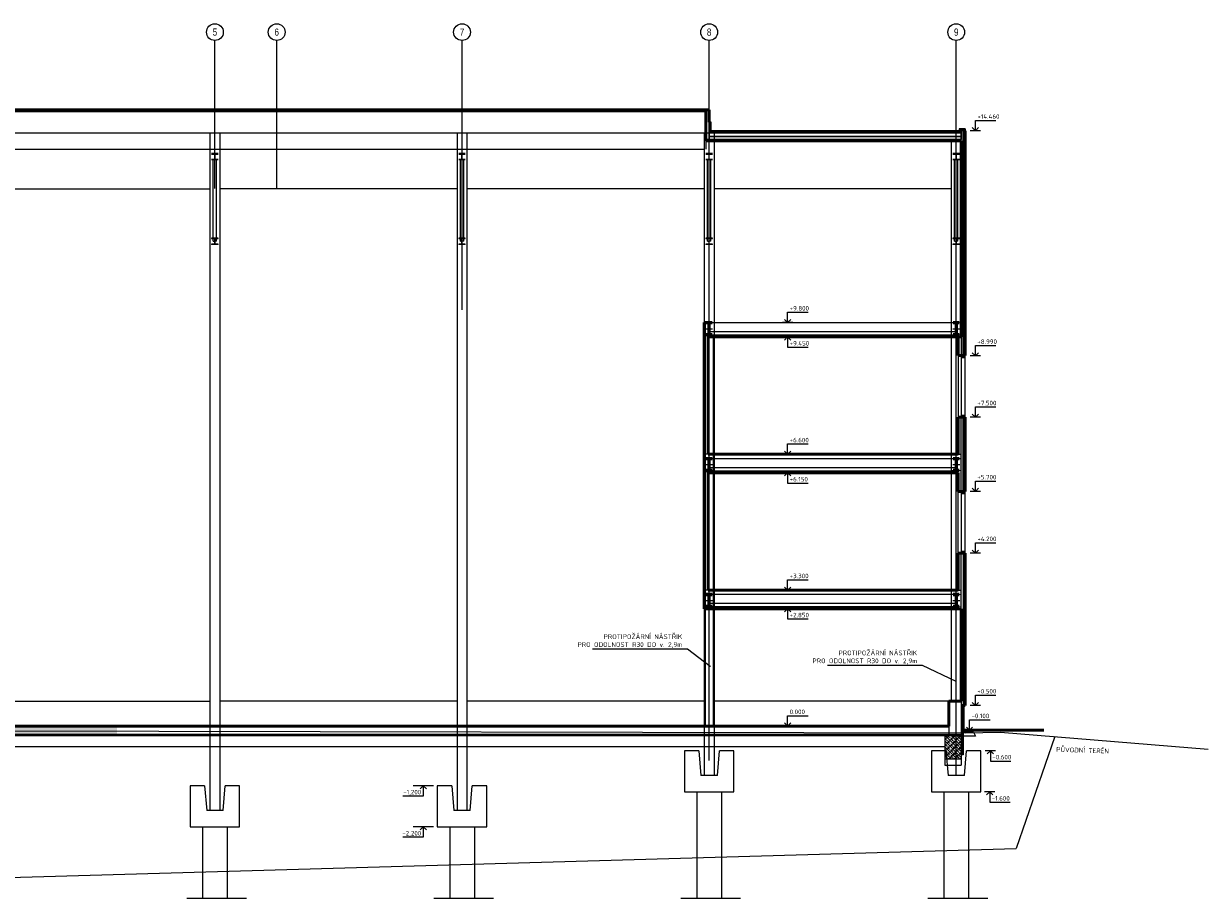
# Model space of a CAD drawing. Header units: millimetres. Extents: x -102634 to 407724, y -68883 to 155589.
# Tile 41 of 80: x 80801 to 109564, y 106976 to 128218. Entities that reach past the tile are written whole.
import ezdxf
from ezdxf.enums import TextEntityAlignment as Align
from ezdxf.lldxf.tags import DXFTag

# ---------------------------------------------------------------- set-up
doc = ezdxf.new("R2010")
doc.units = ezdxf.units.MM
doc.header["$LTSCALE"] = 20
doc.linetypes.add('IZOLACE_VODOTESNA_0.5', pattern=[30, 15, -15])
doc.linetypes.add('XKITLINE00', pattern=[0])
for name, color, linetype, lineweight in [('CKIZOLACE', 7, 'Continuous', 18), ('CKOKNA', 7, 'Continuous', 18), ('CKRASTR', 7, 'DASHDOT', 18), ('CKRASTR_POPIS', 9, 'Continuous', 25), ('CKSTENY_PODROVINOU', 7, 'Continuous', 25), ('CKSTENY_REZ', 7, 'Continuous', 50), ('CKTEXTY_MALE', 8, 'Continuous', 18), ('CSPROFILY_OSY', 9, 'DASHDOT', 18), ('CSPROFILY_REZY', 7, 'Continuous', 50), ('pohledy', 7, 'Continuous', 25), ('Položka', 2, 'Continuous', 0), ('srafy', 7, 'Continuous', 18)]:
    doc.layers.add(name, color=color, linetype=linetype, lineweight=lineweight)
doc.layers.add('CKKOTY_VYS', color=8, linetype='Continuous', lineweight=25, plot=False)
doc.styles.add('Arial', font='arial.ttf', dxfattribs={"width": 0.8})
doc.styles.get("Standard").update_dxf_attribs({"font": 'isocpeur.ttf'})
tags = doc.linetypes.add('DASHDOT', pattern=[25.4, 12.7, -6.35, 0, -6.35]).pattern_tags.tags
tags[10:11] = [DXFTag(74, 4), DXFTag(75, 0), DXFTag(340, '0'), DXFTag(46, 0.0), DXFTag(50, 0.0), DXFTag(44, 0.0), DXFTag(45, 0.0)]
tags[8:9] = [DXFTag(74, 4), DXFTag(75, 0), DXFTag(340, '0'), DXFTag(46, 0.0), DXFTag(50, 0.0), DXFTag(44, 0.0), DXFTag(45, 0.0)]
tags[6:7] = [DXFTag(74, 4), DXFTag(75, 0), DXFTag(340, '0'), DXFTag(46, 0.0), DXFTag(50, 0.0), DXFTag(44, 0.0), DXFTag(45, 0.0)]
tags[4:5] = [DXFTag(74, 4), DXFTag(75, 0), DXFTag(340, '0'), DXFTag(46, 0.0), DXFTag(50, 0.0), DXFTag(44, 0.0), DXFTag(45, 0.0)]
tags = doc.linetypes.add('DASHED', pattern=[19.05, 12.7, -6.35]).pattern_tags.tags
tags[6:7] = [DXFTag(74, 4), DXFTag(75, 0), DXFTag(340, '0'), DXFTag(46, 0.0), DXFTag(50, 0.0), DXFTag(44, 0.0), DXFTag(45, 0.0)]
tags[4:5] = [DXFTag(74, 4), DXFTag(75, 0), DXFTag(340, '0'), DXFTag(46, 0.0), DXFTag(50, 0.0), DXFTag(44, 0.0), DXFTag(45, 0.0)]
doc.linetypes.add('IZOLACE_POLYSTYREN_PENOVY', pattern='A,0.001,[228,CADKON.SHX,S=0.1,R=0,X=0,Y=0],-2', length=2.001)
doc.linetypes.add('IZOLACE_PROTIOTRESOVA', pattern='A,0.001,[219,CADKON.SHX,S=1,R=0,X=0,Y=0],-1,[219,CADKON.SHX,S=1,R=180,X=1,Y=0],-1', length=2.001)
doc.linetypes.add('IZOLACE_TEPELNA_U_0.5', pattern='A,0.001,[221,CADKON.SHX,S=1,R=0,X=0,Y=0],-2,[221,CADKON.SHX,S=1,R=180,X=2,Y=0],-2', length=4.001)
tags = doc.linetypes.add('PRERUSENI', pattern='A,60,[100,CADKON.SHX,S=2.5,R=0,X=0,Y=0],-10', length=70).pattern_tags.tags
tags[12:13] = [DXFTag(74, 4), DXFTag(75, 0), DXFTag(340, '0'), DXFTag(46, 0.0), DXFTag(50, 0.0), DXFTag(44, 0.0), DXFTag(45, 0.0)]
doc.dimstyles.new('CADKON$7', dxfattribs={"dimscale": 100, "dimtxt": 2.5, "dimasz": 2.5, "dimexe": 1.8, "dimexo": 5, "dimgap": 0.6, "dimtad": 1, "dimrnd": 1, "dimtxsty": 'Standard', "dimblk1": 'OBLIQUE', "dimblk2": 'OBLIQUE', "dimsah": 1, "dimcen": 2.5, "dimadec": 1, "dimazin": 2, "dimtfac": 1, "dimtdec": 4, "dimtix": 1, "dimtmove": 0, "dimatfit": 3, "dimldrblk": 'DOTSMALL', "dimfxl": 5, "dimfxlon": 1, "dimtfill": 1, "dimtolj": 1, "dimarcsym": 0})

# ---------------------------------------------------------------- blocks, each defined once
blk = doc.blocks.new('_OBLIQUE')
at = {"color": 0, "linetype": 'ByBlock', "transparency": 33554687}
blk.add_line((-0.5, -0.5), (0.5, 0.5), dxfattribs=at)
blk = doc.blocks.new('vazník řez')
at = {"layer": 'Položka', "linetype": 'XKITLINE00', "lineweight": 0}
for p, q in [((-0.8, 138.01), (0.8, 138.01)), ((-0.18, 137.92), (-0.8, 137.92)), ((-0.8, 136.57), (-0.18, 136.57)), ((-0.8, 136.48), (0.8, 136.48)), ((-0.4, 117.5), (-0.4, 136.48)), ((-0.18, 136.57), (-0.12, 136.58)), ((-0.03, 137.76), (-0.04, 137.82)), ((-0.04, 136.66), (-0.03, 136.72)), ((-0.03, 136.72), (-0.03, 137.76)), ((0.04, 137.82), (0.03, 137.76)), ((0.03, 136.72), (0.03, 137.76)), ((0.03, 136.72), (0.04, 136.66)), ((0.12, 136.58), (0.18, 136.57)), ((0.8, 137.92), (0.18, 137.92)), ((0.18, 136.57), (0.8, 136.57)), ((0.4, 117.5), (0.4, 136.48)), ((-0.8, 117.5), (0.8, 117.5)), ((-0.8, 117.41), (-0.8, 117.5)), ((-0.18, 117.41), (-0.8, 117.41)), ((-0.8, 116.07), (-0.18, 116.07)), ((-0.8, 115.98), (-0.8, 116.07)), ((-0.8, 115.98), (0.8, 115.98)), ((-0.4, 116.74), (-0.4, 117.41)), ((-0.4, 116.74), (-0.03, 116.74)), ((-0.4, 116.74), (-0.4, 116.74)), ((-0.12, 117.4), (-0.18, 117.41)), ((-0.18, 116.07), (-0.12, 116.08)), ((-0.03, 117.26), (-0.04, 117.32)), ((-0.04, 116.16), (-0.03, 116.22)), ((-0.03, 116.22), (-0.03, 117.26)), ((0.04, 117.32), (0.03, 117.26)), ((0.03, 116.22), (0.03, 117.26)), ((0.4, 116.74), (0.03, 116.74)), ((0.03, 116.22), (0.04, 116.16)), ((0.18, 117.41), (0.12, 117.4)), ((0.12, 116.08), (0.18, 116.07)), ((0.8, 117.41), (0.18, 117.41)), ((0.18, 116.07), (0.8, 116.07)), ((0.4, 116.74), (0.4, 117.41)), ((0.8, 117.5), (0.8, 117.41)), ((0.8, 116.07), (0.8, 115.98))]:
    blk.add_line(p, q, dxfattribs=at)
for centre, start, end in [((-0.18, 137.77), 22.3577, 67.3572), ((-0.18, 136.72), 292.6428, 337.6423), ((0.18, 137.77), 112.6428, 157.6423), ((0.18, 136.72), 202.3577, 247.3572), ((-0.18, 117.26), 22.5, 67.5), ((-0.18, 116.22), 292.5, 337.5), ((0.18, 117.26), 112.5, 157.5), ((0.18, 116.22), 202.5, 247.5)]:
    blk.add_arc(centre, 0.15, start, end, dxfattribs=at)
blk = doc.blocks.new('CK_S_EXT_IPEIPE300')
for p, q in [((-75, 150), (75, 150)), ((-75, 150), (-75, 139.3)), ((-75, 139.3), (-18.55, 139.3)), ((-3.55, -124.3), (-3.55, 124.3)), ((3.55, -124.3), (3.55, 124.3)), ((75, 139.3), (18.55, 139.3)), ((75, 150), (75, 139.3)), ((-75, -150), (-75, -139.3)), ((-75, -139.3), (-18.55, -139.3)), ((-75, -150), (75, -150)), ((75, -139.3), (18.55, -139.3)), ((75, -150), (75, -139.3))]:
    blk.add_line(p, q)
for centre, start, end in [((-18.55, 124.3), 0, 90), ((18.55, 124.3), 90, 180), ((-18.55, -124.3), 270, 0), ((18.55, -124.3), 180, 270)]:
    blk.add_arc(centre, 15, start, end)
blk = doc.blocks.new('*U784')
at = {"color": 0, "linetype": 'ByBlock', "lineweight": -2}
blk.add_lwpolyline([(-1.5, -1.5), (0, 0), (1.5, -1.5), (0, 0), (0, -5), (10, -5)], dxfattribs=at)
blk = doc.blocks.new('*U785')
at = {"color": 0, "linetype": 'ByBlock', "lineweight": -2}
blk.add_lwpolyline([(-1.5, -1.5), (0, 0), (1.5, -1.5), (0, 0), (0, -5), (10, -5)], dxfattribs=at)
blk = doc.blocks.new('*U866')
at = {"color": 0, "linetype": 'ByBlock', "lineweight": -2}
blk.add_lwpolyline([(-1.5, 1.5), (0, 0), (1.5, 1.5), (0, 0), (0, 5), (10, 5)], dxfattribs=at)
blk = doc.blocks.new('*U867')
at = {"color": 0, "linetype": 'ByBlock', "lineweight": -2}
blk.add_lwpolyline([(-1.5, 1.5), (0, 0), (1.5, 1.5), (0, 0), (0, 5), (10, 5)], dxfattribs=at)
blk = doc.blocks.new('*U868')
at = {"color": 0, "linetype": 'ByBlock', "lineweight": -2}
blk.add_lwpolyline([(-1.5, 1.5), (0, 0), (1.5, 1.5), (0, 0), (0, 5), (10, 5)], dxfattribs=at)
blk = doc.blocks.new('*U869')
at = {"color": 0, "linetype": 'ByBlock', "lineweight": -2}
blk.add_lwpolyline([(-1.5, 1.5), (0, 0), (1.5, 1.5), (0, 0), (0, 5), (10, 5)], dxfattribs=at)
blk = doc.blocks.new('*U870')
at = {"color": 0, "linetype": 'ByBlock', "lineweight": -2}
blk.add_lwpolyline([(-1.5, -1.5), (0, 0), (1.5, -1.5), (0, 0), (0, -5), (10, -5)], dxfattribs=at)
blk = doc.blocks.new('*U871')
at = {"color": 0, "linetype": 'ByBlock', "lineweight": -2}
blk.add_lwpolyline([(-1.5, -1.5), (0, 0), (1.5, -1.5), (0, 0), (0, -5), (10, -5)], dxfattribs=at)
blk = doc.blocks.new('*U872')
at = {"color": 0, "linetype": 'ByBlock', "lineweight": -2}
blk.add_lwpolyline([(-1.5, -1.5), (0, 0), (1.5, -1.5), (0, 0), (0, -5), (10, -5)], dxfattribs=at)
blk = doc.blocks.new('*U873')
at = {"color": 0, "linetype": 'ByBlock', "lineweight": -2}
blk.add_lwpolyline([(-1.5, 1.5), (0, 0), (1.5, 1.5), (0, 0), (0, 5), (10, 5)], dxfattribs=at)
blk = doc.blocks.new('*U874')
at = {"color": 0, "linetype": 'ByBlock', "lineweight": -2}
blk.add_lwpolyline([(-1.5, 1.5), (0, 0), (1.5, 1.5), (0, 0), (0, 5), (10, 5)], dxfattribs=at)
blk = doc.blocks.new('*U875')
at = {"color": 0, "linetype": 'ByBlock', "lineweight": -2}
blk.add_lwpolyline([(-1.5, 1.5), (0, 0), (1.5, 1.5), (0, 0), (0, 5), (10, 5)], dxfattribs=at)
blk = doc.blocks.new('*U876')
at = {"color": 0, "linetype": 'ByBlock', "lineweight": -2}
blk.add_lwpolyline([(-1.5, 1.5), (0, 0), (1.5, 1.5), (0, 0), (0, 5), (10, 5)], dxfattribs=at)
blk = doc.blocks.new('*U877')
at = {"color": 0, "linetype": 'ByBlock', "lineweight": -2}
blk.add_lwpolyline([(-1.5, 1.5), (0, 0), (1.5, 1.5), (0, 0), (0, 5), (10, 5)], dxfattribs=at)
blk = doc.blocks.new('*U878')
at = {"color": 0, "linetype": 'ByBlock', "lineweight": -2}
blk.add_lwpolyline([(-1.5, 1.5), (0, 0), (1.5, 1.5), (0, 0), (0, 5), (10, 5)], dxfattribs=at)
blk = doc.blocks.new('*U879')
at = {"color": 0, "linetype": 'ByBlock', "lineweight": -2}
blk.add_lwpolyline([(-1.5, -1.5), (0, 0), (1.5, -1.5), (0, 0), (0, -5), (10, -5)], dxfattribs=at)
blk = doc.blocks.new('*U880')
at = {"color": 0, "linetype": 'ByBlock', "lineweight": -2}
blk.add_lwpolyline([(-1.5, -1.5), (0, 0), (1.5, -1.5), (0, 0), (0, -5), (10, -5)], dxfattribs=at)
blk = doc.blocks.new('*U881')
at = {"color": 0, "linetype": 'ByBlock', "lineweight": -2}
blk.add_lwpolyline([(-1.5, 1.5), (0, 0), (1.5, 1.5), (0, 0), (0, 5), (10, 5)], dxfattribs=at)

msp = doc.modelspace()

# ---------------------------------------------------------------- hatches: boundary and pattern name
at = {"layer": 'srafy'}
h = msp.add_hatch(dxfattribs=at)
h.set_pattern_fill('BETON-ZELEZOBETON', color=256, scale=25, style=0)
h.set_pattern_definition([(45, (0, 0), (-88.38835, 88.38835), []), (45, (35.36, 0), (-88.38835, 88.38835), []), (45, (106.07, 0), (-53.03301, 123.74369), [50, -25, 0, -25])])
h.paths.add_polyline_path([(61624, 111160), (61444, 111160), (61324, 111160), (61224, 111160), (61224, 110960), (71424, 110960), (71424, 111100), (73444, 111068), (73444, 111160), (73324, 111160), (69185, 111160), (67564, 111160), (67324, 111160)])
h.paths.add_polyline_path([(73444, 111068), (71424, 111100), (71424, 110960), (73444, 110960)])
h.paths.add_polyline_path([(73924, 111060), (79444, 111042), (79444, 111160), (79324, 111160), (73564, 111160), (73444, 111160), (73444, 111068)])
h.paths.add_polyline_path([(73924, 111060), (73444, 111068), (73444, 110960), (79444, 110960), (79444, 111042)])
h.paths.add_polyline_path([(79444, 111042), (79444, 110960), (83065, 110960), (83065, 111030)])
h.paths.add_polyline_path([(79564, 111160), (79444, 111160), (79444, 111042), (83065, 111030), (83065, 111060), (83065, 111160)])
h = msp.add_hatch(dxfattribs=at)
h.set_pattern_fill('BETON-PERLITBETON', color=256, scale=25, angle=180, style=0)
h.set_pattern_definition([(135, (164888.77, 0), (70.71068, 70.71068), []), (135, (164818.06, 0), (70.71068, 70.71068), [25, -75]), (45, (164765.03, 17.68), (70.71068, -70.71068), [50, -50]), (180, (164800.386, 53.03), (-70.710678, 70.710678), [35.35534, -106.06602]), (90, (164765.03, 17.68), (70.710678, 70.710678), [35.35534, -106.06602])])
h.paths.add_polyline_path([(103564, 110910), (103564, 110360), (103164, 110360), (103164, 110910)])

# ---------------------------------------------------------------- linework, layer by layer
at = {"layer": 'CKIZOLACE'}
for p, q in [((97444, 125568), (103564, 125568)), ((97444, 125568), (97444, 125408)), ((103564, 125568), (103564, 125408)), ((103664, 120160), (103664, 125618)), ((103664, 116860), (103664, 118660)), ((103664, 115360), (103664, 111660)), ((103614, 110460), (103614, 111660)), ((53024, 110930), (103564, 110930)), ((103564, 110930), (103564, 110960))]:
    msp.add_line(p, q, dxfattribs=at)
at = {"layer": 'CKIZOLACE', "linetype": 'IZOLACE_VODOTESNA_0.5'}
for points in [[(103664, 125643, 50, 50, 0), (103539, 125643, 50, 50, 0), (103539, 125593, 50, 50, 0), (97469, 125593, 50, 50, 0), (97469, 125823, 0, 0, 0)], [(53024, 110945, 30, 30, 0), (103564, 110945, 0, 0, 0)]]:
    msp.add_lwpolyline(points, format="xyseb", dxfattribs=at)
at = {"layer": 'CKIZOLACE', "linetype": 'IZOLACE_TEPELNA_U_0.5', "ltscale": 2}
msp.add_lwpolyline([(97444, 125488), (103564, 125488)], dxfattribs=at)
at = {"layer": 'CKIZOLACE', "linetype": 'IZOLACE_POLYSTYREN_PENOVY', "ltscale": 5}
for points in [[(103614, 120160), (103614, 125618)], [(103614, 116860), (103614, 118660)], [(103614, 115360), (103614, 111660)]]:
    msp.add_lwpolyline(points, dxfattribs=at)
at = {"layer": 'CKIZOLACE', "linetype": 'IZOLACE_PROTIOTRESOVA', "ltscale": 2.5}
msp.add_lwpolyline([(103589, 110460), (103589, 111660)], dxfattribs=at)
at = {"layer": 'CKKOTY_VYS'}
for p, q in [((104033, 125618), (103783, 125618)), ((99475, 120960), (99225, 120960)), ((99475, 120610), (99225, 120610)), ((104033, 120150), (103783, 120150)), ((104033, 118660), (103783, 118660)), ((99475, 117760), (99225, 117760)), ((99475, 117310), (99225, 117310)), ((104033, 116860), (103783, 116860)), ((104033, 115360), (103783, 115360)), ((99475, 114460), (99225, 114460)), ((99475, 114010), (99225, 114010)), ((104033, 111660), (103783, 111660)), ((99475, 111160), (99225, 111160)), ((103889, 111060), (103639, 111060)), ((104397, 110560), (104147, 110560)), ((90754, 109710), (90254, 109710)), ((104382, 109560), (104132, 109560)), ((90754, 108710), (90254, 108710))]:
    msp.add_line(p, q, dxfattribs=at)
at = {"layer": 'CKOKNA'}
for p, q in [((103564, 120160), (103564, 118660)), ((103564, 120110), (103664, 120110)), ((103664, 118660), (103664, 120160)), ((103564, 118710), (103664, 118710)), ((103564, 116860), (103564, 115360)), ((103564, 116810), (103664, 116810)), ((103664, 115360), (103664, 116860)), ((103564, 115410), (103664, 115410))]:
    msp.add_line(p, q, dxfattribs=at)
at = {"layer": 'CKRASTR'}
for p, q in [((85444, 124219), (85444, 127810)), ((86944, 124219), (86944, 127810)), ((91444, 121267), (91444, 127810)), ((97444, 110320), (97444, 127810)), ((103444, 109953), (103444, 127810))]:
    msp.add_line(p, q, dxfattribs=at)
at = {"layer": 'CKRASTR_POPIS'}
for centre in [(85444, 128014), (86944, 128014), (91444, 128014), (97444, 128014), (103444, 128014)]:
    msp.add_circle(centre, 204, dxfattribs=at)
at = {"layer": 'CKSTENY_PODROVINOU'}
for p, q in [((97494, 125823), (97444, 125823)), ((97444, 125823), (97444, 125568)), ((97444, 125568), (97444, 125823)), ((97494, 125618), (97494, 125823)), ((103564, 125568), (97444, 125568)), ((103514, 125618), (97494, 125618)), ((103664, 125668), (103514, 125668)), ((103514, 125668), (103514, 125618)), ((103664, 125618), (103564, 125618)), ((103564, 125618), (103564, 125568)), ((103664, 125668), (103664, 125618)), ((83065, 110930), (83065, 110960))]:
    msp.add_line(p, q, dxfattribs=at)
at = {"layer": 'CKSTENY_REZ'}
for p, q in [((97444, 126125), (67444, 126125)), ((97364, 126105), (67524, 126105)), ((97364, 126125), (97364, 125373)), ((97444, 126125), (97444, 125823)), ((103664, 120160), (103664, 125618)), ((103564, 125373), (97364, 125373)), ((103564, 120610), (103564, 125373)), ((97324, 120960), (97324, 114010)), ((97369, 120960), (97324, 120960)), ((97424, 120660), (97424, 117760)), ((97424, 120610), (103564, 120610)), ((103489, 120160), (103489, 120610)), ((103564, 120160), (103489, 120160)), ((103564, 120160), (103664, 120160)), ((103489, 118660), (103664, 118660)), ((103489, 117760), (103489, 118660)), ((103664, 116860), (103664, 118660)), ((97424, 117760), (103489, 117760)), ((97424, 117360), (97424, 114460)), ((97424, 117310), (103489, 117310)), ((103489, 116860), (103489, 117310)), ((103489, 116860), (103564, 116860)), ((103564, 116860), (103664, 116860)), ((103564, 115360), (103489, 115360)), ((103489, 115360), (103489, 114460)), ((103564, 115360), (103664, 115360)), ((103664, 111660), (103664, 115360)), ((97424, 114460), (103489, 114460)), ((97324, 114010), (103564, 114010)), ((103564, 111760), (103564, 114010)), ((103264, 111760), (103264, 111160)), ((103564, 111760), (103264, 111760)), ((103564, 111660), (103664, 111660)), ((103614, 111660), (103614, 111060)), ((61224, 111160), (103264, 111160)), ((103614, 111060), (103814, 111060)), ((103764, 111060), (105569, 111060))]:
    msp.add_line(p, q, dxfattribs=at)
at = {"layer": 'CSPROFILY_OSY'}
for p, q in [((97359, 120810), (97529, 120810)), ((97444, 120650), (97444, 120970)), ((103359, 120810), (103529, 120810)), ((103444, 120650), (103444, 120970)), ((97444, 117350), (97444, 117670)), ((103444, 117350), (103444, 117670)), ((97359, 117510), (97529, 117510)), ((103359, 117510), (103529, 117510)), ((97359, 114210), (97529, 114210)), ((97444, 114050), (97444, 114370)), ((103359, 114210), (103529, 114210)), ((103444, 114050), (103444, 114370))]:
    msp.add_line(p, q, dxfattribs=at)
at = {"layer": 'Defpoints'}
for p in [(105839, 110905), (74378, 107301)]:
    msp.add_line(p, (104895, 108189), dxfattribs=at)
at = {"layer": 'pohledy'}
for p, q in [((67524, 125569), (97444, 125569)), ((85324, 125569), (85324, 111160)), ((85564, 125569), (85564, 111160)), ((91324, 125569), (91324, 111160)), ((91564, 125569), (91564, 111160)), ((97324, 125569), (97324, 111160)), ((97444, 125568), (97444, 125408)), ((103564, 125468), (97444, 125468)), ((97564, 125569), (97564, 111160)), ((103564, 125373), (103564, 125568)), ((67524, 125172), (97324, 125172)), ((103564, 125408), (97364, 125408)), ((97364, 125373), (97364, 125172)), ((103324, 125373), (103324, 111760)), ((79564, 124207), (85324, 124207)), ((91324, 124207), (85564, 124207)), ((97324, 124207), (91564, 124207)), ((103324, 124207), (97564, 124207)), ((97349, 120960), (97349, 111160)), ((97448, 120960), (103369, 120960)), ((97349, 120660), (103441, 120660)), ((97448, 120740), (103441, 120740)), ((97539, 120660), (97539, 111160)), ((103489, 120610), (103564, 120610)), ((103564, 120610), (103564, 120160)), ((103489, 120160), (103489, 118660)), ((103564, 116860), (103564, 118660)), ((97424, 117760), (97349, 117760)), ((97349, 117660), (103564, 117660)), ((103489, 117760), (103564, 117760)), ((97349, 117360), (103441, 117360)), ((97448, 117440), (103441, 117440)), ((103489, 115360), (103489, 116860)), ((103564, 114010), (103564, 115360)), ((97424, 114460), (97349, 114460)), ((97349, 114360), (103369, 114360)), ((103489, 114460), (103564, 114460)), ((97349, 114060), (103441, 114060)), ((97448, 114140), (103441, 114140)), ((79564, 111760), (85324, 111760)), ((91324, 111760), (85564, 111760)), ((97324, 111760), (91564, 111760)), ((103264, 111760), (97564, 111760)), ((103564, 111760), (103564, 111660)), ((103564, 111660), (103564, 110210)), ((97324, 111160), (97324, 109960)), ((97564, 111160), (97564, 109960)), ((103264, 111160), (103264, 110960)), ((103614, 111010), (103614, 111060)), ((103614, 111060), (103614, 110460)), ((103814, 111060), (103814, 111010)), ((61224, 110960), (103564, 110960)), ((103164, 110960), (103164, 110210)), ((103814, 111010), (103614, 111010)), ((103914, 110910), (103614, 110910)), ((103814, 111010), (103864, 111010)), ((103864, 111010), (103914, 110910)), ((61724, 110660), (103164, 110660)), ((96844, 110560), (96844, 109560)), ((97194, 110560), (96844, 110560)), ((97194, 110560), (97244, 109960)), ((97644, 109960), (97694, 110560)), ((98044, 110560), (97694, 110560)), ((98044, 109560), (98044, 110560)), ((102844, 110560), (102844, 109560)), ((103194, 110560), (102844, 110560)), ((103194, 110560), (103244, 109960)), ((103614, 110460), (103564, 110460)), ((103644, 109960), (103694, 110560)), ((104044, 110560), (103694, 110560)), ((104044, 109560), (104044, 110560)), ((103164, 110360), (103564, 110360)), ((103164, 110210), (103564, 110210)), ((97644, 109960), (97244, 109960)), ((103644, 109960), (103244, 109960)), ((96844, 109560), (98044, 109560)), ((97144, 109560), (97144, 108641)), ((97744, 109560), (97744, 108641)), ((102844, 109560), (104044, 109560)), ((103144, 109560), (103144, 108641)), ((103744, 109560), (103744, 108641)), ((97144, 108710), (97144, 106976)), ((97744, 108710), (97744, 106976)), ((103144, 108710), (103144, 106976)), ((103744, 108710), (103744, 106976))]:
    msp.add_line(p, q, dxfattribs=at)
at = {"layer": 'pohledy', "linetype": 'DASHED'}
for p, q in [((73924, 111060), (103664, 110997)), ((85324, 111160), (85324, 109110)), ((85564, 111160), (85564, 109110)), ((91324, 111160), (91324, 109110)), ((91564, 111160), (91564, 109110)), ((103664, 110997), (104520, 111013)), ((104520, 111013), (109564, 110600)), ((84844, 109710), (84844, 108710)), ((85194, 109710), (84844, 109710)), ((85194, 109710), (85244, 109110)), ((85644, 109110), (85694, 109710)), ((86044, 109710), (85694, 109710)), ((86044, 108710), (86044, 109710)), ((90844, 109710), (90844, 108710)), ((91194, 109710), (90844, 109710)), ((91194, 109710), (91244, 109110)), ((91644, 109110), (91694, 109710)), ((92044, 109710), (91694, 109710)), ((92044, 108710), (92044, 109710)), ((85644, 109110), (85244, 109110)), ((91644, 109110), (91244, 109110)), ((84844, 108710), (86044, 108710)), ((85144, 108710), (85144, 106976)), ((85744, 108710), (85744, 106976)), ((90844, 108710), (92044, 108710)), ((91144, 108710), (91144, 106976)), ((91744, 108710), (91744, 106976))]:
    msp.add_line(p, q, dxfattribs=at)
at = {"layer": 'pohledy', "linetype": 'PRERUSENI'}
for p, q in [((84758, 106976), (86207, 106976)), ((90758, 106976), (92207, 106976)), ((96758, 106976), (98207, 106976)), ((102758, 106976), (104207, 106976))]:
    msp.add_line(p, q, dxfattribs=at)

# ---------------------------------------------------------------- block references
at = {"xscale": -100, "yscale": 99.99999999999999, "zscale": 100}
for p in [(85444, 111260), (91444, 111260), (97444, 111260), (103444, 111260)]:
    msp.add_blockref('vazník řez', p, dxfattribs=at)
at = {"layer": 'CKKOTY_VYS'}
ref = msp.add_blockref('*U878', (103908, 125618), dxfattribs=dict(at, xscale=50, yscale=50, zscale=50))
ref.add_attrib('Výška', '+14.460', (103958, 125908), dxfattribs={"layer": '0', "color": 0, "linetype": 'ByBlock', "lineweight": -2, "height": 110})
ref = msp.add_blockref('*U869', (99350, 120960), dxfattribs=dict(at, xscale=50, yscale=50, zscale=50))
ref.add_attrib('Výška', '+9.800', (99400, 121250), dxfattribs={"layer": '0', "color": 0, "linetype": 'ByBlock', "lineweight": -2, "height": 110})
ref = msp.add_blockref('*U870', (99350, 120610), dxfattribs=dict(at, xscale=50, yscale=50, zscale=50))
ref.add_attrib('Výška', '+9.450', (99400, 120400), dxfattribs={"layer": '0', "color": 0, "linetype": 'ByBlock', "lineweight": -2, "height": 110})
ref = msp.add_blockref('*U877', (103908, 120150), dxfattribs=dict(at, xscale=50, yscale=50, zscale=50))
ref.add_attrib('Výška', '+8.990', (103958, 120440), dxfattribs={"layer": '0', "color": 0, "linetype": 'ByBlock', "lineweight": -2, "height": 110})
ref = msp.add_blockref('*U876', (103908, 118660), dxfattribs=dict(at, xscale=50, yscale=50, zscale=50))
ref.add_attrib('Výška', '+7.500', (103958, 118950), dxfattribs={"layer": '0', "color": 0, "linetype": 'ByBlock', "lineweight": -2, "height": 110})
ref = msp.add_blockref('*U868', (99350, 117760), dxfattribs=dict(at, xscale=50, yscale=50, zscale=50))
ref.add_attrib('Výška', '+6.600', (99400, 118050), dxfattribs={"layer": '0', "color": 0, "linetype": 'ByBlock', "lineweight": -2, "height": 110})
ref = msp.add_blockref('*U871', (99350, 117310), dxfattribs=dict(at, xscale=50, yscale=50, zscale=50))
ref.add_attrib('Výška', '+6.150', (99400, 117100), dxfattribs={"layer": '0', "color": 0, "linetype": 'ByBlock', "lineweight": -2, "height": 110})
ref = msp.add_blockref('*U873', (103908, 116860), dxfattribs=dict(at, xscale=50, yscale=50, zscale=50))
ref.add_attrib('Výška', '+5.700', (103958, 117150), dxfattribs={"layer": '0', "color": 0, "linetype": 'ByBlock', "lineweight": -2, "height": 110})
ref = msp.add_blockref('*U874', (103908, 115360), dxfattribs=dict(at, xscale=50, yscale=50, zscale=50))
ref.add_attrib('Výška', '+4.200', (103958, 115650), dxfattribs={"layer": '0', "color": 0, "linetype": 'ByBlock', "lineweight": -2, "height": 110})
ref = msp.add_blockref('*U867', (99350, 114460), dxfattribs=dict(at, xscale=50, yscale=50, zscale=50))
ref.add_attrib('Výška', '+3.300', (99400, 114750), dxfattribs={"layer": '0', "color": 0, "linetype": 'ByBlock', "lineweight": -2, "height": 110})
ref = msp.add_blockref('*U872', (99350, 114010), dxfattribs=dict(at, xscale=50, yscale=50, zscale=50))
ref.add_attrib('Výška', '+2.850', (99400, 113800), dxfattribs={"layer": '0', "color": 0, "linetype": 'ByBlock', "lineweight": -2, "height": 110})
ref = msp.add_blockref('*U875', (103908, 111660), dxfattribs=dict(at, xscale=50, yscale=50, zscale=50))
ref.add_attrib('Výška', '+0.500', (103958, 111950), dxfattribs={"layer": '0', "color": 0, "linetype": 'ByBlock', "lineweight": -2, "height": 110})
ref = msp.add_blockref('*U866', (99350, 111160), dxfattribs=dict(at, xscale=50, yscale=50, zscale=50))
ref.add_attrib('Výška', '0.000', (99400, 111450), dxfattribs={"layer": '0', "color": 0, "linetype": 'ByBlock', "lineweight": -2, "height": 110})
ref = msp.add_blockref('*U881', (103764, 111060), dxfattribs=dict(at, xscale=50, yscale=50, zscale=50))
ref.add_attrib('Výška', '-0.100', (103814, 111350), dxfattribs={"layer": '0', "color": 0, "linetype": 'ByBlock', "lineweight": -2, "height": 110})
ref = msp.add_blockref('*U879', (104272, 110560), dxfattribs=dict(at, xscale=50, yscale=50, zscale=50))
ref.add_attrib('Výška', '-0.600', (104322, 110350), dxfattribs={"layer": '0', "color": 0, "linetype": 'ByBlock', "lineweight": -2, "height": 110})
ref = msp.add_blockref('*U785', (90504, 109710), dxfattribs=dict(at, xscale=-50, yscale=50, zscale=50))
ref.add_attrib('Výška', '-1,200', dxfattribs={"layer": '0', "color": 0, "linetype": 'ByBlock', "lineweight": -2, "height": 110}).set_placement((90454, 109500), align=Align.RIGHT)
ref = msp.add_blockref('*U880', (104257, 109560), dxfattribs=dict(at, xscale=50, yscale=50, zscale=50))
ref.add_attrib('Výška', '-1.600', (104307, 109350), dxfattribs={"layer": '0', "color": 0, "linetype": 'ByBlock', "lineweight": -2, "height": 110})
ref = msp.add_blockref('*U784', (90504, 108710), dxfattribs=dict(at, xscale=-50, yscale=50, zscale=50))
ref.add_attrib('Výška', '-2,200', dxfattribs={"layer": '0', "color": 0, "linetype": 'ByBlock', "lineweight": -2, "height": 110}).set_placement((90454, 108500), align=Align.RIGHT)
at = {"layer": 'CSPROFILY_REZY'}
for p in [(97444, 120810), (103444, 120810), (97444, 117510), (103444, 117510), (97444, 114210), (103444, 114210)]:
    msp.add_blockref('CK_S_EXT_IPEIPE300', p, dxfattribs=at)

# ---------------------------------------------------------------- texts
at = {"layer": 'CKRASTR_POPIS', "style": 'Arial', "width": 0.8}
for s, p in [('5', (85444, 128013)), ('6', (86944, 128013)), ('7', (91444, 128013)), ('8', (97444, 128013)), ('9', (103444, 128013))]:
    msp.add_text(s, height=175, dxfattribs=at).set_placement(p, align=Align.MIDDLE)
at = {"layer": 'CKTEXTY_MALE'}
msp.add_text('PŮVODNÍ TERÉN', height=115, rotation=358.2816, dxfattribs=at).set_placement((105868, 110533))
at = {"layer": 'CKTEXTY_MALE', "char_height": 115, "attachment_point": 9}
for insert in [(96791, 113054), (102495, 112659)]:
    msp.add_mtext('PROTIPOŽÁRNÍ NÁSTŘIK\\PPRO ODOLNOST R30 DO v. 2,9m', dxfattribs=dict(at, insert=insert))

# ---------------------------------------------------------------- leaders
at = {"layer": 'CKTEXTY_MALE', "annotation_type": 0, "has_hookline": 1, "hookline_direction": 1, "text_width": 2179}
for points in [[(97469, 112605), (96921, 113024), (96821, 113024)], [(103444, 112238), (102625, 112629), (102525, 112629)]]:
    msp.add_leader(points, dimstyle='CADKON$7', override={"dimscale": 50, "dimtxt": 2.3, "dimasz": 2, "dimfxl": 1, "dimfxlon": 0}, dxfattribs=at)

doc.saveas('drawing.dxf')
